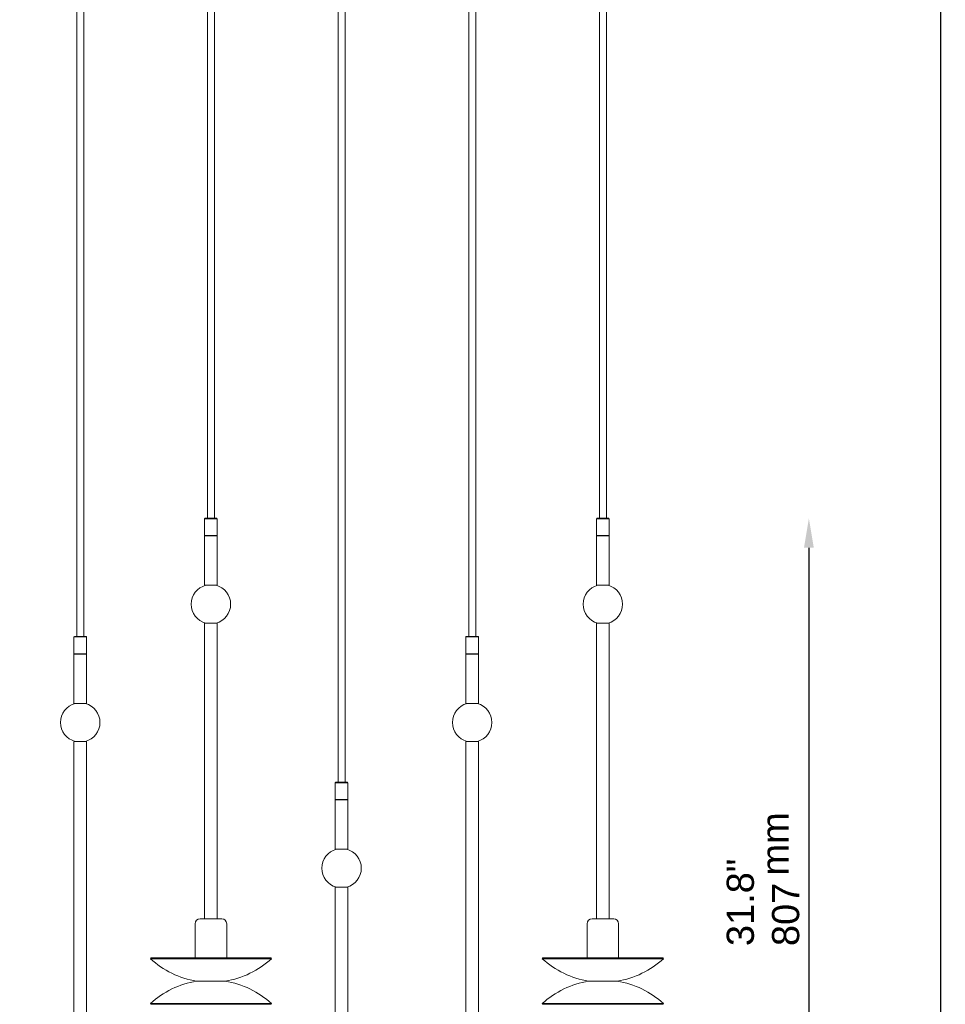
# Model space of a CAD drawing. Header units: millimetres. Extents: x 996 to 3448, y 154 to 3513.
# Tile 3 of 6: x 2425 to 3364, y 1315 to 2314. Entities that reach past the tile are written whole.
import ezdxf

# ---------------------------------------------------------------- set-up
doc = ezdxf.new("R2010")
doc.units = ezdxf.units.MM
doc.header["$LTSCALE"] = 12
for name, color, linetype, lineweight in [('Symbol (ISO)', 7, 'Continuous', 25), ('Widoczne (ISO)', 7, 'Continuous', 50), ('Wymiar (ISO)', 7, 'Continuous', 25)]:
    doc.layers.add(name, color=color, linetype=linetype, lineweight=lineweight)
doc.styles.add('Tekst notatki (ISO)', font='arial.ttf')
doc.dimstyles.new('Domyślne (ISO)', dxfattribs={"dimscale": 12, "dimtxt": 2.3, "dimasz": 2.5, "dimexe": 3.175, "dimexo": 0, "dimgap": 0.762, "dimtad": 1, "dimdec": 1, "dimlfac": 0.03937, "dimzin": 0, "dimdsep": 46, "dimtxsty": 'Tekst notatki (ISO)', "dimcen": 0.09, "dimdle": 10, "dimclrd": 256, "dimclre": 256, "dimclrt": 256, "dimazin": 2, "dimtfac": 1, "dimtmove": 0, "dimatfit": 3, "dimfxl": 0, "dimtolj": 1, "dimlwd": -1, "dimlwe": -1, "dimarcsym": 0})

# ---------------------------------------------------------------- blocks, each defined once
blk = doc.blocks.new('*D4')
at = {"layer": 'Defpoints', "color": 0, "transparency": 16777216}
for p in [(2886.84, 3391.73), (2751.44, 1000.83), (3359.44, 1000.83)]:
    blk.add_point(p, dxfattribs=at)
at = {"layer": 'Wymiar (ISO)', "transparency": 16777216}
blk.add_line((3359.44, 3361.73), (3359.44, 1030.83), dxfattribs=at)
for points in [[(3354.44, 3361.73), (3364.44, 3361.73), (3359.44, 3391.73)], [(3354.44, 1030.83), (3364.44, 1030.83), (3359.44, 1000.83)]]:
    blk.add_solid(points, dxfattribs=at)
at = {"layer": 'Wymiar (ISO)', "transparency": 16777216, "insert": (3276.26, 2665.8), "char_height": 27.6, "attachment_point": 1, "rotation": 90, "style": 'Tekst notatki (ISO)'}
blk.add_mtext('\\A1;\\fArial|b0|i0;{\\H27.4800;94.1{"}\\P2391{\\P}', dxfattribs=at)
blk = doc.blocks.new('*D5')
at = {"layer": 'Defpoints', "color": 0, "transparency": 16777216}
for p in [(2624.77, 1808.23), (2751.44, 1000.83), (3225.91, 1000.83)]:
    blk.add_point(p, dxfattribs=at)
at = {"layer": 'Wymiar (ISO)', "transparency": 16777216}
blk.add_line((3225.91, 1778.23), (3225.91, 1030.83), dxfattribs=at)
for points in [[(3220.91, 1778.23), (3230.91, 1778.23), (3225.91, 1808.23)], [(3220.91, 1030.83), (3230.91, 1030.83), (3225.91, 1000.83)]]:
    blk.add_solid(points, dxfattribs=at)
at = {"layer": 'Wymiar (ISO)', "transparency": 16777216, "insert": (3142.47, 1373.87), "char_height": 27.6, "attachment_point": 1, "rotation": 90, "style": 'Tekst notatki (ISO)'}
blk.add_mtext('\\A1;31.8"\\P807', dxfattribs=at)
blk = doc.blocks.new('*D8')
at = {"layer": 'Defpoints', "color": 0, "transparency": 16777216}
for p in [(3078.27, 1361.05), (2424.6, 1195.52), (3078.27, 890.75)]:
    blk.add_point(p, dxfattribs=at)
at = {"layer": 'Wymiar (ISO)', "transparency": 16777216}
blk.add_line((2454.6, 890.75), (3048.27, 890.75), dxfattribs=at)
for points in [[(2454.6, 895.75), (2454.6, 885.75), (2424.6, 890.75)], [(3048.27, 895.75), (3048.27, 885.75), (3078.27, 890.75)]]:
    blk.add_solid(points, dxfattribs=at)
at = {"layer": 'Wymiar (ISO)', "transparency": 16777216, "insert": (2693.13, 980.7), "char_height": 27.6, "attachment_point": 1, "style": 'Tekst notatki (ISO)'}
blk.add_mtext('\\A1;\\fAIGDT|b0|i0;{\\H27.4800;n}\\fArial|b0|i0;{\\H27.6000;25.7"}\\P654', dxfattribs=at)

msp = doc.modelspace()

# ---------------------------------------------------------------- linework, layer by layer
at = {"layer": 'Widoczne (ISO)', "linetype": 'Continuous', "lineweight": 5}
for p, q in [((2482.6, 1688.23), (2482.6, 3340.23)), ((2489.6, 1688.23), (2489.6, 3340.23)), ((2615.27, 1808.23), (2615.27, 3340.23)), ((2622.27, 1808.23), (2622.27, 3340.23)), ((2747.94, 1540.23), (2747.94, 3340.23)), ((2754.94, 1540.23), (2754.94, 3340.23)), ((2880.6, 1688.23), (2880.6, 3340.23)), ((2887.6, 1688.23), (2887.6, 3340.23)), ((3013.27, 1808.23), (3013.27, 3340.23)), ((3020.27, 1808.23), (3020.27, 3340.23)), ((2612.77, 1808.23), (2612.27, 1807.73)), ((2625.27, 1807.73), (2612.27, 1807.73)), ((2612.27, 1807.73), (2612.27, 1790.73)), ((2612.77, 1808.23), (2624.77, 1808.23)), ((2624.77, 1808.23), (2625.27, 1807.73)), ((2625.27, 1800.73), (2625.25, 1800.75)), ((2625.27, 1807.73), (2625.27, 1800.85)), ((2625.27, 1800.73), (2625.27, 1797.73)), ((3010.77, 1808.23), (3010.27, 1807.73)), ((3023.27, 1807.73), (3010.27, 1807.73)), ((3010.27, 1807.73), (3010.27, 1790.73)), ((3010.77, 1808.23), (3022.77, 1808.23)), ((3022.77, 1808.23), (3023.27, 1807.73)), ((3023.27, 1800.73), (3023.25, 1800.75)), ((3023.27, 1807.73), (3023.27, 1800.85)), ((3023.27, 1800.73), (3023.27, 1797.73)), ((2612.27, 1790.73), (2625.27, 1790.73)), ((2612.77, 1790.23), (2612.27, 1790.73)), ((2625.27, 1790.23), (2612.27, 1790.23)), ((2612.27, 1790.23), (2612.27, 1740.23)), ((2624.77, 1790.23), (2625.27, 1790.73)), ((2625.27, 1797.73), (2625.25, 1797.7)), ((2625.27, 1797.61), (2625.27, 1790.73)), ((2625.27, 1790.23), (2625.27, 1740.23)), ((3010.27, 1790.73), (3023.27, 1790.73)), ((3010.77, 1790.23), (3010.27, 1790.73)), ((3023.27, 1790.23), (3010.27, 1790.23)), ((3010.27, 1790.23), (3010.27, 1740.23)), ((3022.77, 1790.23), (3023.27, 1790.73)), ((3023.27, 1797.73), (3023.25, 1797.7)), ((3023.27, 1797.61), (3023.27, 1790.73)), ((3023.27, 1790.23), (3023.27, 1740.23)), ((2612.27, 1740.23), (2625.27, 1740.23)), ((3010.27, 1740.23), (3023.27, 1740.23)), ((2625.27, 1701.63), (2612.27, 1701.63)), ((2612.27, 1701.63), (2612.27, 1401.63)), ((2625.27, 1701.63), (2625.27, 1401.63)), ((3023.27, 1701.63), (3010.27, 1701.63)), ((3010.27, 1701.63), (3010.27, 1401.63)), ((3023.27, 1701.63), (3023.27, 1401.63)), ((2480.1, 1688.23), (2479.6, 1687.73)), ((2492.6, 1687.73), (2479.6, 1687.73)), ((2479.6, 1687.73), (2479.6, 1670.73)), ((2480.1, 1688.23), (2492.1, 1688.23)), ((2492.1, 1688.23), (2492.6, 1687.73)), ((2492.6, 1680.73), (2492.58, 1680.75)), ((2492.6, 1687.73), (2492.6, 1680.85)), ((2492.6, 1680.73), (2492.6, 1677.73)), ((2878.1, 1688.23), (2877.6, 1687.73)), ((2890.6, 1687.73), (2877.6, 1687.73)), ((2877.6, 1687.73), (2877.6, 1670.73)), ((2878.1, 1688.23), (2890.1, 1688.23)), ((2890.1, 1688.23), (2890.6, 1687.73)), ((2890.6, 1680.73), (2890.58, 1680.75)), ((2890.6, 1687.73), (2890.6, 1680.85)), ((2890.6, 1680.73), (2890.6, 1677.73)), ((2479.6, 1670.73), (2492.6, 1670.73)), ((2480.1, 1670.23), (2479.6, 1670.73)), ((2492.6, 1670.23), (2479.6, 1670.23)), ((2479.6, 1670.23), (2479.6, 1620.23)), ((2492.1, 1670.23), (2492.6, 1670.73)), ((2492.6, 1677.73), (2492.58, 1677.7)), ((2492.6, 1677.61), (2492.6, 1670.73)), ((2492.6, 1670.23), (2492.6, 1620.23)), ((2877.6, 1670.73), (2890.6, 1670.73)), ((2878.1, 1670.23), (2877.6, 1670.73)), ((2890.6, 1670.23), (2877.6, 1670.23)), ((2877.6, 1670.23), (2877.6, 1620.23)), ((2890.1, 1670.23), (2890.6, 1670.73)), ((2890.6, 1677.73), (2890.58, 1677.7)), ((2890.6, 1677.61), (2890.6, 1670.73)), ((2890.6, 1670.23), (2890.6, 1620.23)), ((2479.6, 1620.23), (2492.6, 1620.23)), ((2877.6, 1620.23), (2890.6, 1620.23)), ((2492.6, 1581.63), (2479.6, 1581.63)), ((2479.6, 1581.63), (2479.6, 1281.63)), ((2492.6, 1581.63), (2492.6, 1281.63)), ((2890.6, 1581.63), (2877.6, 1581.63)), ((2877.6, 1581.63), (2877.6, 1281.63)), ((2890.6, 1581.63), (2890.6, 1281.63)), ((2745.44, 1540.23), (2744.94, 1539.73)), ((2757.94, 1539.73), (2744.94, 1539.73)), ((2744.94, 1539.73), (2744.94, 1522.73)), ((2745.44, 1540.23), (2757.44, 1540.23)), ((2757.44, 1540.23), (2757.94, 1539.73)), ((2757.94, 1539.73), (2757.94, 1532.85)), ((2757.94, 1532.73), (2757.91, 1532.75)), ((2757.94, 1529.73), (2757.91, 1529.7)), ((2757.94, 1532.73), (2757.94, 1529.73)), ((2757.94, 1529.61), (2757.94, 1522.73)), ((2744.94, 1522.73), (2757.94, 1522.73)), ((2745.44, 1522.23), (2744.94, 1522.73)), ((2757.94, 1522.23), (2744.94, 1522.23)), ((2744.94, 1522.23), (2744.94, 1472.23)), ((2757.44, 1522.23), (2757.94, 1522.73)), ((2757.94, 1522.23), (2757.94, 1472.23)), ((2744.94, 1472.23), (2757.94, 1472.23)), ((2757.94, 1433.63), (2744.94, 1433.63)), ((2744.94, 1433.63), (2744.94, 1133.63)), ((2757.94, 1433.63), (2757.94, 1133.63)), ((2607.77, 1401.63), (2629.77, 1401.63)), ((3005.77, 1401.63), (3027.77, 1401.63)), ((2602.77, 1396.63), (2602.77, 1361.8)), ((2634.77, 1396.63), (2634.77, 1361.8)), ((3000.77, 1396.63), (3000.77, 1361.8)), ((3032.77, 1396.63), (3032.77, 1361.8)), ((2557.94, 1361.8), (2557.27, 1361.05)), ((2557.27, 1361.05), (2680.27, 1361.05)), ((2557.94, 1361.8), (2679.6, 1361.8)), ((2679.6, 1361.8), (2680.27, 1361.05)), ((2955.94, 1361.8), (2955.27, 1361.05)), ((2955.27, 1361.05), (3078.27, 1361.05)), ((2955.94, 1361.8), (3077.6, 1361.8)), ((3077.6, 1361.8), (3078.27, 1361.05)), ((2633.27, 1338.29), (2604.27, 1338.29)), ((2604.27, 1338.29), (2633.27, 1338.29)), ((3031.27, 1338.29), (3002.27, 1338.29)), ((3002.27, 1338.29), (3031.27, 1338.29)), ((2680.27, 1315.52), (2557.27, 1315.52)), ((2557.94, 1314.78), (2557.27, 1315.52)), ((2679.6, 1314.78), (2557.94, 1314.78)), ((2679.6, 1314.78), (2680.27, 1315.52)), ((3078.27, 1315.52), (2955.27, 1315.52)), ((2955.94, 1314.78), (2955.27, 1315.52)), ((3077.6, 1314.78), (2955.94, 1314.78)), ((3077.6, 1314.78), (3078.27, 1315.52))]:
    msp.add_line(p, q, dxfattribs=at)
for centre, radius, start, end in [((2618.77, 1720.93), 20, 105.2036, 254.7964), ((2618.77, 1720.93), 20, 285.2036, 74.7964), ((3016.77, 1720.93), 20, 105.2036, 254.7964), ((3016.77, 1720.93), 20, 285.2036, 74.7964), ((2486.1, 1600.93), 20, 105.2036, 254.7964), ((2486.1, 1600.93), 20, 285.2036, 74.7964), ((2884.1, 1600.93), 20, 105.2036, 254.7964), ((2884.1, 1600.93), 20, 285.2036, 74.7964), ((2751.44, 1452.93), 20, 105.2036, 254.7964), ((2751.44, 1452.93), 20, 285.2036, 74.7964), ((2607.77, 1396.63), 5, 90, 180), ((2629.77, 1396.63), 5, 0, 90), ((3005.77, 1396.63), 5, 90, 180), ((3027.77, 1396.63), 5, 0, 90), ((2618.77, 1428.13), 91, 227.48182, 260.83137), ((2618.77, 1428.13), 91, 279.16863, 312.51818), ((3016.77, 1428.13), 91, 227.48182, 260.83137), ((3016.77, 1428.13), 91, 279.16863, 312.51818), ((2618.77, 1248.45), 91, 99.16863, 132.51818), ((2618.77, 1248.45), 91, 47.48182, 80.83137), ((3016.77, 1248.45), 91, 99.16863, 132.51818), ((3016.77, 1248.45), 91, 47.48182, 80.83137)]:
    msp.add_arc(centre, radius, start, end, dxfattribs=at)
for points, knots in [([(2625.15, 1800.26), (2625.15, 1800.3), (2625.16, 1800.34), (2625.19, 1800.52), (2625.22, 1800.64), (2625.26, 1800.81), (2625.27, 1800.85), (2625.27, 1800.85)], [1.0890755, 1.0890755, 1.0890755, 1.0890755, 1.1041419, 1.1041419, 1.1654784, 1.1654784, 1.2268149, 1.2268149, 1.2268149, 1.2268149]), ([(3023.15, 1800.26), (3023.15, 1800.3), (3023.16, 1800.34), (3023.19, 1800.52), (3023.22, 1800.64), (3023.26, 1800.81), (3023.27, 1800.85), (3023.27, 1800.85)], [1.0890755, 1.0890755, 1.0890755, 1.0890755, 1.1041419, 1.1041419, 1.1654784, 1.1654784, 1.2268149, 1.2268149, 1.2268149, 1.2268149]), ([(2625.27, 1797.61), (2625.27, 1797.61), (2625.26, 1797.65), (2625.22, 1797.81), (2625.19, 1797.94), (2625.16, 1798.12), (2625.15, 1798.15), (2625.15, 1798.19)], [0.7360889, 0.7360889, 0.7360889, 0.7360889, 0.7974254, 0.7974254, 0.8587619, 0.8587619, 0.8738283, 0.8738283, 0.8738283, 0.8738283]), ([(3023.27, 1797.61), (3023.27, 1797.61), (3023.26, 1797.65), (3023.22, 1797.81), (3023.19, 1797.94), (3023.16, 1798.12), (3023.15, 1798.15), (3023.15, 1798.19)], [0.7360889, 0.7360889, 0.7360889, 0.7360889, 0.7974254, 0.7974254, 0.8587619, 0.8587619, 0.8738283, 0.8738283, 0.8738283, 0.8738283]), ([(2492.48, 1680.26), (2492.49, 1680.3), (2492.49, 1680.34), (2492.53, 1680.52), (2492.55, 1680.64), (2492.59, 1680.81), (2492.6, 1680.85), (2492.6, 1680.85)], [1.0890755, 1.0890755, 1.0890755, 1.0890755, 1.1041419, 1.1041419, 1.1654784, 1.1654784, 1.2268149, 1.2268149, 1.2268149, 1.2268149]), ([(2890.48, 1680.26), (2890.49, 1680.3), (2890.49, 1680.34), (2890.53, 1680.52), (2890.55, 1680.64), (2890.59, 1680.81), (2890.6, 1680.85), (2890.6, 1680.85)], [1.0890755, 1.0890755, 1.0890755, 1.0890755, 1.1041419, 1.1041419, 1.1654784, 1.1654784, 1.2268149, 1.2268149, 1.2268149, 1.2268149]), ([(2492.6, 1677.61), (2492.6, 1677.61), (2492.59, 1677.65), (2492.55, 1677.81), (2492.53, 1677.94), (2492.49, 1678.12), (2492.49, 1678.15), (2492.48, 1678.19)], [0.7360889, 0.7360889, 0.7360889, 0.7360889, 0.7974254, 0.7974254, 0.8587619, 0.8587619, 0.8738283, 0.8738283, 0.8738283, 0.8738283]), ([(2890.6, 1677.61), (2890.6, 1677.61), (2890.59, 1677.65), (2890.55, 1677.81), (2890.53, 1677.94), (2890.49, 1678.12), (2890.49, 1678.15), (2890.48, 1678.19)], [0.7360889, 0.7360889, 0.7360889, 0.7360889, 0.7974254, 0.7974254, 0.8587619, 0.8587619, 0.8738283, 0.8738283, 0.8738283, 0.8738283]), ([(2757.81, 1532.26), (2757.82, 1532.3), (2757.83, 1532.34), (2757.86, 1532.52), (2757.89, 1532.64), (2757.93, 1532.81), (2757.94, 1532.85), (2757.94, 1532.85)], [1.0890755, 1.0890755, 1.0890755, 1.0890755, 1.1041419, 1.1041419, 1.1654784, 1.1654784, 1.2268149, 1.2268149, 1.2268149, 1.2268149]), ([(2757.94, 1529.61), (2757.94, 1529.61), (2757.93, 1529.65), (2757.89, 1529.81), (2757.86, 1529.94), (2757.83, 1530.12), (2757.82, 1530.15), (2757.81, 1530.19)], [0.7360889, 0.7360889, 0.7360889, 0.7360889, 0.7974254, 0.7974254, 0.8587619, 0.8587619, 0.8738283, 0.8738283, 0.8738283, 0.8738283])]:
    msp.add_open_spline(points, degree=3, knots=knots, dxfattribs=at)

# ---------------------------------------------------------------- texts
at = {"layer": 'Symbol (ISO)', "insert": (3177.62, 1445.45), "char_height": 27.6, "width": 64.2457, "attachment_point": 1, "rotation": 90, "style": 'Tekst notatki (ISO)'}
msp.add_mtext('\\fArial|b0|i0;mm', dxfattribs=at)

# ---------------------------------------------------------------- dimensions: what is measured, and where the dimension line sits
at = {"layer": 'Wymiar (ISO)'}
for base, p1, p2, angle, text, override, picture, middle in [((3359.44, 1000.83), (2886.84, 3391.73), (2751.44, 1000.83), 90, '\\fArial|b0|i0;{\\H27.4800;<>{"}\\P2391{\\P}', {"dimgap": 0.762, "dimdec": 1, "dimlfac": 0.03937, "dimpost": '\\X', "dimse1": 1, "dimse2": 1, "dimtol": 0, "dimlim": 0, "dimtp": 0, "dimtm": 0, "dimtdec": 2, "dimtofl": 0, "dimatfit": 1, "dimtvp": -0.333333}, '*D4', (3359.44, 2708.28)), ((3225.91, 1000.83), (2624.77, 1808.23), (2751.44, 1000.83), 90, '<>"\\P807', {"dimgap": 0.762, "dimdec": 1, "dimlfac": 0.03937, "dimpost": '\\X', "dimse1": 1, "dimse2": 1, "dimtol": 0, "dimlim": 0, "dimtp": 0, "dimtm": 0, "dimtdec": 2, "dimtofl": 0, "dimatfit": 1, "dimtvp": -0.25}, '*D5', (3225.91, 1416.53)), ((3078.27, 890.75), (2424.6, 1195.52), (3078.27, 1361.05), 180, '\\fAIGDT|b0|i0;{\\H27.4800;n}\\fArial|b0|i0;{\\H27.6000;<>"}\\P654', {"dimgap": 0.762, "dimdec": 1, "dimlfac": 0.03937, "dimpost": '\\X', "dimse1": 1, "dimse2": 1, "dimtol": 0, "dimlim": 0, "dimtp": 0, "dimtm": 0, "dimtdec": 2, "dimtofl": 0, "dimatfit": 1, "dimtvp": -0.25}, '*D8', (2751.44, 890.75))]:
    dim = msp.add_linear_dim(base=base, p1=p1, p2=p2, angle=angle, text=text, dimstyle='Domyślne (ISO)', override=override, dxfattribs=at)
    dim.commit()
    dim.dimension.update_dxf_attribs({"geometry": picture, "text_midpoint": middle, "dimtype": 160})

doc.saveas('drawing.dxf')
